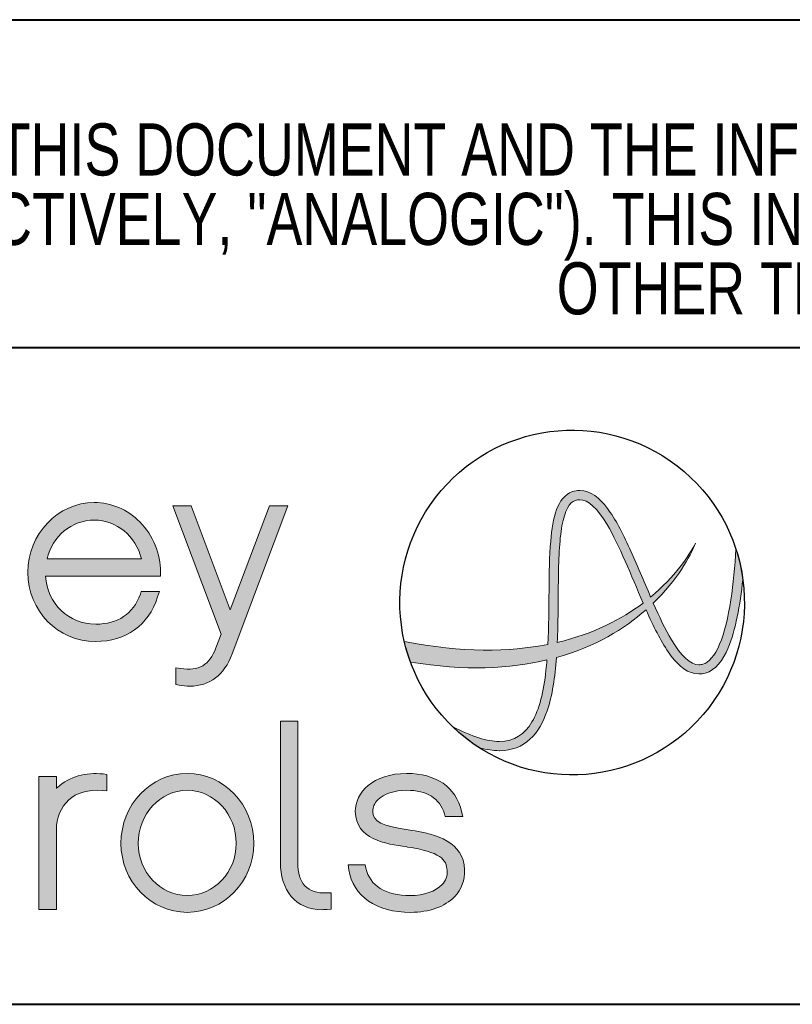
# Model space of a CAD drawing. Header units: inches. Extents: x 0.5 to 33, y 0.5 to 21.5.
# Tile 15 of 35: x 14.851 to 15.778, y 0.775 to 1.956. Entities that reach past the tile are written whole.
import ezdxf

# ---------------------------------------------------------------- set-up
doc = ezdxf.new("R2010")
doc.units = ezdxf.units.IN
doc.header["$MEASUREMENT"] = 0
doc.layers.add('2', color=179, linetype='Continuous')
doc.layers.add('LAYER_1', color=179, linetype='Continuous')
doc.styles.add('SLDTEXTSTYLE0', font='TXT', dxfattribs={"width": 0.773196})

# ---------------------------------------------------------------- blocks, each defined once
blk = doc.blocks.new('Copley LOGO BLACK NEG SHT2')
at = {"linetype": 'Continuous'}
h = blk.add_hatch(color=7, dxfattribs=at)
edge = h.paths.add_edge_path(flags=0)
edge.add_spline(control_points=[(2.5032, 1.1207), (2.6301, 1.1207), (2.7212, 1.186), (2.7596, 1.3046)], knot_values=[11, 11, 11, 11, 12, 12, 12, 12], weights=[1, 1, 1, 1], degree=3, periodic=0)
edge.add_line((2.7596, 1.3046), (2.7669, 1.3272))
edge.add_line((2.7669, 1.3272), (2.6922, 1.3272))
edge.add_line((2.6922, 1.3272), (2.6881, 1.3159))
edge.add_spline(control_points=[(2.6881, 1.3159), (2.6579, 1.2338), (2.5957, 1.1922), (2.5032, 1.1922)], knot_values=[7, 7, 7, 7, 8, 8, 8, 8], weights=[1, 1, 1, 1], degree=3, periodic=0)
edge.add_spline(control_points=[(2.5032, 1.1922), (2.3907, 1.1922), (2.3039, 1.2764), (2.2951, 1.3907)], knot_values=[6, 6, 6, 6, 7, 7, 7, 7], weights=[1, 1, 1, 1], degree=3, periodic=0)
edge.add_line((2.2951, 1.3907), (2.7712, 1.3907))
edge.add_line((2.7712, 1.3907), (2.7714, 1.4077))
edge.add_spline(control_points=[(2.7714, 1.4077), (2.7726, 1.482), (2.7408, 1.5594), (2.6863, 1.6147)], knot_values=[3, 3, 3, 3, 4, 4, 4, 4], weights=[1, 1, 1, 1], degree=3, periodic=0)
edge.add_spline(control_points=[(2.6863, 1.6147), (2.6352, 1.6666), (2.568, 1.6952), (2.4972, 1.6952)], knot_values=[2, 2, 2, 2, 3, 3, 3, 3], weights=[1, 1, 1, 1], degree=3, periodic=0)
edge.add_spline(control_points=[(2.4972, 1.6952), (2.346, 1.6952), (2.223, 1.5654), (2.223, 1.406)], knot_values=[1, 1, 1, 1, 2, 2, 2, 2], weights=[1, 1, 1, 1], degree=3, periodic=0)
edge.add_spline(control_points=[(2.223, 1.406), (2.223, 1.246), (2.3461, 1.1207), (2.5032, 1.1207)], knot_values=[0, 0, 0, 0, 1, 1, 1, 1], weights=[1, 1, 1, 1], degree=3, periodic=0)
edge = h.paths.add_edge_path(flags=0)
edge.add_spline(control_points=[(2.3021, 1.4622), (2.3251, 1.5563), (2.4043, 1.6227), (2.4972, 1.6227)], knot_values=[2, 2, 2, 2, 3, 3, 3, 3], weights=[1, 1, 1, 1], degree=3, periodic=0)
edge.add_spline(control_points=[(2.4972, 1.6227), (2.5897, 1.6227), (2.6693, 1.5563), (2.6931, 1.4622)], knot_values=[1, 1, 1, 1, 2, 2, 2, 2], weights=[1, 1, 1, 1], degree=3, periodic=0)
edge.add_line((2.6931, 1.4622), (2.3021, 1.4622))
h = blk.add_hatch(color=7, dxfattribs=at)
edge = h.paths.add_edge_path(flags=0)
edge.add_spline(control_points=[(2.8933, 0.9357), (2.9749, 0.9357), (3.0354, 0.9817), (3.0683, 1.0689)], knot_values=[12, 12, 12, 12, 13, 13, 13, 13], weights=[1, 1, 1, 1], degree=3, periodic=0)
edge.add_line((3.0683, 1.0689), (3.2991, 1.6822))
edge.add_line((3.2991, 1.6822), (3.2233, 1.6822))
edge.add_line((3.2233, 1.6822), (3.0603, 1.2518))
edge.add_line((3.0603, 1.2518), (2.8991, 1.6822))
edge.add_line((2.8991, 1.6822), (2.8223, 1.6822))
edge.add_line((2.8223, 1.6822), (3.0228, 1.1509))
edge.add_line((3.0228, 1.1509), (3.0011, 1.094))
edge.add_spline(control_points=[(3.0011, 1.094), (2.9743, 1.0224), (2.9311, 0.9974), (2.8547, 1.009)], knot_values=[4, 4, 4, 4, 5, 5, 5, 5], weights=[1, 1, 1, 1], degree=3, periodic=0)
edge.add_line((2.8547, 1.009), (2.8349, 1.0119))
edge.add_line((2.8349, 1.0119), (2.8349, 0.9426))
edge.add_line((2.8349, 0.9426), (2.849, 0.94))
edge.add_spline(control_points=[(2.849, 0.94), (2.8642, 0.9371), (2.8791, 0.9357), (2.8933, 0.9357)], knot_values=[0, 0, 0, 0, 1, 1, 1, 1], weights=[1, 1, 1, 1], degree=3, periodic=0)
h = blk.add_hatch(color=7, dxfattribs=at)
edge = h.paths.add_edge_path(flags=0)
edge.add_spline(control_points=[(3.4404, 0.0111), (3.4473, 0.0111), (3.4545, 0.0114), (3.4618, 0.0121)], knot_values=[9, 9, 9, 9, 10, 10, 10, 10], weights=[1, 1, 1, 1], degree=3, periodic=0)
edge.add_line((3.4618, 0.0121), (3.4774, 0.0135))
edge.add_line((3.4774, 0.0135), (3.4774, 0.0812))
edge.add_line((3.4774, 0.0812), (3.4595, 0.0804))
edge.add_spline(control_points=[(3.4595, 0.0804), (3.38, 0.0769), (3.3394, 0.1198), (3.3394, 0.2072)], knot_values=[5, 5, 5, 5, 6, 6, 6, 6], weights=[1, 1, 1, 1], degree=3, periodic=0)
edge.add_line((3.3394, 0.2072), (3.3394, 0.7905))
edge.add_line((3.3394, 0.7905), (3.268, 0.7905))
edge.add_line((3.268, 0.7905), (3.268, 0.2072))
edge.add_spline(control_points=[(3.268, 0.2072), (3.268, 0.1494), (3.2834, 0.1006), (3.3126, 0.0661)], knot_values=[1, 1, 1, 1, 2, 2, 2, 2], weights=[1, 1, 1, 1], degree=3, periodic=0)
edge.add_spline(control_points=[(3.3126, 0.0661), (3.3431, 0.0301), (3.3873, 0.0111), (3.4404, 0.0111)], knot_values=[0, 0, 0, 0, 1, 1, 1, 1], weights=[1, 1, 1, 1], degree=3, periodic=0)
edge.add_line((3.4404, 0.0111), (3.4404, 0.0111))
h = blk.add_hatch(color=7, dxfattribs=at)
edge = h.paths.add_edge_path(flags=0)
edge.add_spline(control_points=[(2.3405, 0.3403), (2.3405, 0.3901), (2.3591, 0.4354), (2.3922, 0.4649)], knot_values=[10, 10, 10, 10, 11, 11, 11, 11], weights=[1, 1, 1, 1], degree=3, periodic=0)
edge.add_spline(control_points=[(2.3922, 0.4649), (2.4232, 0.4949), (2.4733, 0.5092), (2.5307, 0.5041)], knot_values=[9, 9, 9, 9, 10, 10, 10, 10], weights=[1, 1, 1, 1], degree=3, periodic=0)
edge.add_line((2.5307, 0.5041), (2.5495, 0.5024))
edge.add_line((2.5495, 0.5024), (2.5495, 0.5706))
edge.add_line((2.5495, 0.5706), (2.5342, 0.5724))
edge.add_spline(control_points=[(2.5342, 0.5724), (2.4616, 0.5807), (2.3955, 0.5613), (2.3455, 0.5169)], knot_values=[5, 5, 5, 5, 6, 6, 6, 6], weights=[1, 1, 1, 1], degree=3, periodic=0)
edge.add_spline(control_points=[(2.3455, 0.5169), (2.3438, 0.5153), (2.3421, 0.5136), (2.3405, 0.512)], knot_values=[4, 4, 4, 4, 5, 5, 5, 5], weights=[1, 1, 1, 1], degree=3, periodic=0)
edge.add_line((2.3405, 0.512), (2.3405, 0.5615))
edge.add_line((2.3405, 0.5615), (2.268, 0.5615))
edge.add_line((2.268, 0.5615), (2.268, 0.012))
edge.add_line((2.268, 0.012), (2.3405, 0.012))
edge.add_line((2.3405, 0.012), (2.3405, 0.3403))
h = blk.add_hatch(color=7, dxfattribs=at)
edge = h.paths.add_edge_path(flags=0)
edge.add_spline(control_points=[(2.8822, 0.5745), (2.731, 0.5745), (2.608, 0.4447), (2.608, 0.2852), (2.608, 0.128), (2.731, 0), (2.8822, 0)], knot_values=[0, 0, 0, 0, 1, 1, 1, 2, 2, 2, 2], weights=[1, 1, 1, 1, 1, 1, 1], degree=3, periodic=0)
edge.add_spline(control_points=[(2.8822, 0), (3.034, 0), (3.1575, 0.128), (3.1575, 0.2852), (3.1575, 0.4447), (3.034, 0.5745), (2.8822, 0.5745)], knot_values=[2, 2, 2, 2, 3, 3, 3, 4, 4, 4, 4], weights=[1, 1, 1, 1, 1, 1, 1], degree=3, periodic=0)
edge = h.paths.add_edge_path(flags=0)
edge.add_spline(control_points=[(2.8822, 0.0694), (2.7704, 0.0694), (2.6795, 0.1663), (2.6795, 0.2852), (2.6795, 0.4064), (2.7704, 0.505), (2.8822, 0.505)], knot_values=[0, 0, 0, 0, 1, 1, 1, 2, 2, 2, 2], weights=[1, 1, 1, 1, 1, 1, 1], degree=3, periodic=0)
edge.add_spline(control_points=[(2.8822, 0.505), (2.9941, 0.505), (3.085, 0.4064), (3.085, 0.2852), (3.085, 0.1663), (2.9941, 0.0694), (2.8822, 0.0694)], knot_values=[2, 2, 2, 2, 3, 3, 3, 4, 4, 4, 4], weights=[1, 1, 1, 1, 1, 1, 1], degree=3, periodic=0)
h = blk.add_hatch(color=179, dxfattribs=at)
edge = h.paths.add_edge_path(flags=0)
edge.add_spline(control_points=[(3.9897, 0.0653), (3.9486, 0.0232), (3.8838, 0), (3.8072, 0)], knot_values=[21, 21, 21, 21, 22, 22, 22, 22], weights=[1, 1, 1, 1], degree=3, periodic=0)
edge.add_spline(control_points=[(3.8072, 0), (3.6648, 0), (3.5691, 0.066), (3.5512, 0.1765)], knot_values=[0, 0, 0, 0, 1, 1, 1, 1], weights=[1, 1, 1, 1], degree=3, periodic=0)
edge.add_line((3.5512, 0.1765), (3.5479, 0.1965))
edge.add_line((3.5479, 0.1965), (3.6191, 0.1965))
edge.add_line((3.6191, 0.1965), (3.622, 0.1829))
edge.add_spline(control_points=[(3.622, 0.1829), (3.6379, 0.1097), (3.7033, 0.0694), (3.8062, 0.0694)], knot_values=[4, 4, 4, 4, 5, 5, 5, 5], weights=[1, 1, 1, 1], degree=3, periodic=0)
edge.add_spline(control_points=[(3.8062, 0.0694), (3.8609, 0.0694), (3.9101, 0.0866), (3.9378, 0.1152)], knot_values=[5, 5, 5, 5, 6, 6, 6, 6], weights=[1, 1, 1, 1], degree=3, periodic=0)
edge.add_spline(control_points=[(3.9378, 0.1152), (3.9524, 0.1306), (3.9597, 0.1512), (3.9581, 0.173)], knot_values=[6, 6, 6, 6, 7, 7, 7, 7], weights=[1, 1, 1, 1], degree=3, periodic=0)
edge.add_spline(control_points=[(3.9581, 0.173), (3.9566, 0.2177), (3.9282, 0.251), (3.7938, 0.2702)], knot_values=[7, 7, 7, 7, 8, 8, 8, 8], weights=[1, 1, 1, 1], degree=3, periodic=0)
edge.add_line((3.7938, 0.2702), (3.791, 0.2706))
edge.add_spline(control_points=[(3.791, 0.2706), (3.702, 0.2836), (3.5802, 0.3014), (3.578, 0.4169)], knot_values=[9, 9, 9, 9, 10, 10, 10, 10], weights=[1, 1, 1, 1], degree=3, periodic=0)
edge.add_spline(control_points=[(3.578, 0.4169), (3.578, 0.4954), (3.6509, 0.5745), (3.7902, 0.5745)], knot_values=[10, 10, 10, 10, 11, 11, 11, 11], weights=[1, 1, 1, 1], degree=3, periodic=0)
edge.add_spline(control_points=[(3.7902, 0.5745), (3.9131, 0.5745), (3.994, 0.5186), (4.018, 0.4172)], knot_values=[11, 11, 11, 11, 12, 12, 12, 12], weights=[1, 1, 1, 1], degree=3, periodic=0)
edge.add_line((4.018, 0.4172), (4.023, 0.396))
edge.add_line((4.023, 0.396), (3.9505, 0.396))
edge.add_line((3.9505, 0.396), (3.9467, 0.4082))
edge.add_spline(control_points=[(3.9467, 0.4082), (3.9275, 0.4716), (3.8737, 0.505), (3.7912, 0.505)], knot_values=[15, 15, 15, 15, 16, 16, 16, 16], weights=[1, 1, 1, 1], degree=3, periodic=0)
edge.add_spline(control_points=[(3.7912, 0.505), (3.7397, 0.505), (3.6957, 0.4904), (3.6706, 0.4649)], knot_values=[16, 16, 16, 16, 17, 17, 17, 17], weights=[1, 1, 1, 1], degree=3, periodic=0)
edge.add_spline(control_points=[(3.6706, 0.4649), (3.6569, 0.451), (3.6501, 0.435), (3.6504, 0.4175)], knot_values=[17, 17, 17, 17, 18, 18, 18, 18], weights=[1, 1, 1, 1], degree=3, periodic=0)
edge.add_spline(control_points=[(3.6504, 0.4175), (3.6511, 0.3748), (3.6872, 0.3568), (3.8046, 0.3403)], knot_values=[18, 18, 18, 18, 19, 19, 19, 19], weights=[1, 1, 1, 1], degree=3, periodic=0)
edge.add_spline(control_points=[(3.8046, 0.3403), (3.9187, 0.3232), (4.0249, 0.2916), (4.0304, 0.1761)], knot_values=[19, 19, 19, 19, 20, 20, 20, 20], weights=[1, 1, 1, 1], degree=3, periodic=0)
edge.add_spline(control_points=[(4.0304, 0.1761), (4.0316, 0.1337), (4.0167, 0.0935), (3.9897, 0.0653)], knot_values=[20, 20, 20, 20, 21, 21, 21, 21], weights=[1, 1, 1, 1], degree=3, periodic=0)
at = {"layer": 'LAYER_1'}
h = blk.add_hatch(color=179, dxfattribs=at)
edge = h.paths.add_edge_path(flags=0)
edge.add_spline(control_points=[(4.4768, 1.7402), (4.4124, 1.7157), (4.3964, 1.6353), (4.3867, 1.5348)], knot_values=[10, 10, 10, 10, 11, 11, 11, 11], weights=[1, 1, 1, 1], degree=3, periodic=0)
edge.add_spline(control_points=[(4.3867, 1.5348), (4.3763, 1.4134), (4.3823, 1.2546), (4.3754, 1.1084)], knot_values=[11, 11, 11, 11, 12, 12, 12, 12], weights=[1, 1, 1, 1], degree=3, periodic=0)
edge.add_spline(control_points=[(4.3754, 1.1084), (4.2156, 1.0766), (4.0195, 1.0736), (3.781, 1.121)], knot_values=[1, 1, 1, 1, 2, 2, 2, 2], weights=[1, 1, 1, 1], degree=3, periodic=0)
edge.add_spline(control_points=[(3.781, 1.121), (3.7878, 1.0917), (3.7961, 1.063), (3.8064, 1.0352)], knot_values=[2, 2, 2, 2, 3, 3, 3, 3], weights=[1, 1, 1, 1], degree=3, periodic=0)
edge.add_spline(control_points=[(3.8064, 1.0352), (4.0318, 0.9982), (4.2184, 1.0076), (4.3713, 1.044)], knot_values=[3, 3, 3, 3, 4, 4, 4, 4], weights=[1, 1, 1, 1], degree=3, periodic=0)
edge.add_spline(control_points=[(4.3713, 1.044), (4.3701, 1.0291), (4.3688, 1.0145), (4.3672, 1.0002)], knot_values=[3, 3, 3, 3, 4, 4, 4, 4], weights=[1, 1, 1, 1], degree=3, periodic=0)
edge.add_spline(control_points=[(4.3672, 1.0002), (4.3577, 0.9146), (4.34, 0.8392), (4.3093, 0.7876)], knot_values=[4, 4, 4, 4, 5, 5, 5, 5], weights=[1, 1, 1, 1], degree=3, periodic=0)
edge.add_spline(control_points=[(4.3093, 0.7876), (4.2781, 0.736), (4.238, 0.7076), (4.1737, 0.7071)], knot_values=[5, 5, 5, 5, 6, 6, 6, 6], weights=[1, 1, 1, 1], degree=3, periodic=0)
edge.add_spline(control_points=[(4.1737, 0.7071), (4.125, 0.707), (4.0613, 0.7253), (3.9807, 0.7686)], knot_values=[6, 6, 6, 6, 7, 7, 7, 7], weights=[1, 1, 1, 1], degree=3, periodic=0)
edge.add_spline(control_points=[(3.9807, 0.7686), (4.0148, 0.7358), (4.0521, 0.7063), (4.0921, 0.6807)], knot_values=[7, 7, 7, 7, 8, 8, 8, 8], weights=[1, 1, 1, 1], degree=3, periodic=0)
edge.add_spline(control_points=[(4.0921, 0.6807), (4.1215, 0.6727), (4.1487, 0.6688), (4.1737, 0.6687)], knot_values=[8, 8, 8, 8, 9, 9, 9, 9], weights=[1, 1, 1, 1], degree=3, periodic=0)
edge.add_spline(control_points=[(4.1737, 0.6687), (4.1742, 0.6687), (4.1747, 0.6687), (4.1752, 0.6687)], knot_values=[9, 9, 9, 9, 10, 10, 10, 10], weights=[1, 1, 1, 1], degree=3, periodic=0)
edge.add_spline(control_points=[(4.1752, 0.6687), (4.2784, 0.6687), (4.3407, 0.7393), (4.3722, 0.8341)], knot_values=[0, 0, 0, 0, 1, 1, 1, 1], weights=[1, 1, 1, 1], degree=3, periodic=0)
edge.add_spline(control_points=[(4.3722, 0.8341), (4.3937, 0.8974), (4.4048, 0.9735), (4.4106, 1.0541)], knot_values=[1, 1, 1, 1, 2, 2, 2, 2], weights=[1, 1, 1, 1], degree=3, periodic=0)
edge.add_spline(control_points=[(4.4106, 1.0541), (4.5709, 1.0986), (4.6922, 1.1729), (4.7816, 1.2516)], knot_values=[1, 1, 1, 1, 2, 2, 2, 2], weights=[1, 1, 1, 1], degree=3, periodic=0)
edge.add_spline(control_points=[(4.7816, 1.2516), (4.7856, 1.2427), (4.7895, 1.2339), (4.7934, 1.2253)], knot_values=[6, 6, 6, 6, 7, 7, 7, 7], weights=[1, 1, 1, 1], degree=3, periodic=0)
edge.add_spline(control_points=[(4.7934, 1.2253), (4.8228, 1.1614), (4.8529, 1.1034), (4.8857, 1.0601)], knot_values=[7, 7, 7, 7, 8, 8, 8, 8], weights=[1, 1, 1, 1], degree=3, periodic=0)
edge.add_spline(control_points=[(4.8857, 1.0601), (4.9184, 1.0173), (4.9552, 0.9864), (5.0006, 0.986)], knot_values=[8, 8, 8, 8, 9, 9, 9, 9], weights=[1, 1, 1, 1], degree=3, periodic=0)
edge.add_spline(control_points=[(5.0006, 0.986), (5.0092, 0.986), (5.0178, 0.9872), (5.0264, 0.9895)], knot_values=[9, 9, 9, 9, 10, 10, 10, 10], weights=[1, 1, 1, 1], degree=3, periodic=0)
edge.add_spline(control_points=[(5.0264, 0.9895), (5.0702, 1.0022), (5.0992, 1.0422), (5.1214, 1.0941)], knot_values=[10, 10, 10, 10, 11, 11, 11, 11], weights=[1, 1, 1, 1], degree=3, periodic=0)
edge.add_spline(control_points=[(5.1214, 1.0941), (5.1522, 1.1671), (5.1707, 1.2695), (5.1819, 1.3775)], knot_values=[11, 11, 11, 11, 12, 12, 12, 12], weights=[1, 1, 1, 1], degree=3, periodic=0)
edge.add_spline(control_points=[(5.1819, 1.3775), (5.1761, 1.4207), (5.1665, 1.4627), (5.1533, 1.503)], knot_values=[12, 12, 12, 12, 13, 13, 13, 13], weights=[1, 1, 1, 1], degree=3, periodic=0)
edge.add_spline(control_points=[(5.1533, 1.503), (5.1492, 1.4315), (5.1427, 1.3587), (5.1325, 1.2921)], knot_values=[13, 13, 13, 13, 14, 14, 14, 14], weights=[1, 1, 1, 1], degree=3, periodic=0)
edge.add_spline(control_points=[(5.1325, 1.2921), (5.1215, 1.2207), (5.1063, 1.1564), (5.0861, 1.1091)], knot_values=[0, 0, 0, 0, 1, 1, 1, 1], weights=[1, 1, 1, 1], degree=3, periodic=0)
edge.add_spline(control_points=[(5.0861, 1.1091), (5.0659, 1.0612), (5.041, 1.033), (5.0163, 1.0265)], knot_values=[1, 1, 1, 1, 2, 2, 2, 2], weights=[1, 1, 1, 1], degree=3, periodic=0)
edge.add_spline(control_points=[(5.0163, 1.0265), (5.0108, 1.0251), (5.0056, 1.0244), (5.0006, 1.0244)], knot_values=[2, 2, 2, 2, 3, 3, 3, 3], weights=[1, 1, 1, 1], degree=3, periodic=0)
edge.add_spline(control_points=[(5.0006, 1.0244), (4.967, 1.023), (4.9259, 1.061), (4.8866, 1.1277)], knot_values=[3, 3, 3, 3, 4, 4, 4, 4], weights=[1, 1, 1, 1], degree=3, periodic=0)
edge.add_spline(control_points=[(4.8866, 1.1277), (4.8611, 1.1703), (4.8362, 1.2228), (4.8114, 1.279)], knot_values=[4, 4, 4, 4, 5, 5, 5, 5], weights=[1, 1, 1, 1], degree=3, periodic=0)
edge.add_spline(control_points=[(4.8114, 1.279), (4.9107, 1.3749), (4.9649, 1.4728), (4.9868, 1.5278)], knot_values=[2, 2, 2, 2, 3, 3, 3, 3], weights=[1, 1, 1, 1], degree=3, periodic=0)
edge.add_spline(control_points=[(4.9868, 1.5278), (4.96, 1.4756), (4.9015, 1.3879), (4.8005, 1.3042)], knot_values=[0, 0, 0, 0, 1, 1, 1, 1], weights=[1, 1, 1, 1], degree=3, periodic=0)
edge.add_spline(control_points=[(4.8005, 1.3042), (4.7715, 1.371), (4.7427, 1.4416), (4.7133, 1.506)], knot_values=[6, 6, 6, 6, 7, 7, 7, 7], weights=[1, 1, 1, 1], degree=3, periodic=0)
edge.add_spline(control_points=[(4.7133, 1.506), (4.684, 1.5699), (4.6541, 1.6279), (4.6214, 1.6712)], knot_values=[7, 7, 7, 7, 8, 8, 8, 8], weights=[1, 1, 1, 1], degree=3, periodic=0)
edge.add_spline(control_points=[(4.6214, 1.6712), (4.589, 1.714), (4.5525, 1.7449), (4.5073, 1.7453)], knot_values=[8, 8, 8, 8, 9, 9, 9, 9], weights=[1, 1, 1, 1], degree=3, periodic=0)
edge.add_spline(control_points=[(4.5073, 1.7453), (4.4971, 1.7453), (4.4868, 1.7436), (4.4768, 1.7402)], knot_values=[9, 9, 9, 9, 10, 10, 10, 10], weights=[1, 1, 1, 1], degree=3, periodic=0)
edge = h.paths.add_edge_path(flags=0)
edge.add_spline(control_points=[(4.4889, 1.7038), (4.4954, 1.706), (4.5014, 1.7069), (4.5073, 1.7069)], knot_values=[2, 2, 2, 2, 3, 3, 3, 3], weights=[1, 1, 1, 1], degree=3, periodic=0)
edge.add_spline(control_points=[(4.5073, 1.7069), (4.5404, 1.7083), (4.5811, 1.6704), (4.6203, 1.6037)], knot_values=[3, 3, 3, 3, 4, 4, 4, 4], weights=[1, 1, 1, 1], degree=3, periodic=0)
edge.add_spline(control_points=[(4.6203, 1.6037), (4.6711, 1.5186), (4.7195, 1.394), (4.7693, 1.2795)], knot_values=[4, 4, 4, 4, 5, 5, 5, 5], weights=[1, 1, 1, 1], degree=3, periodic=0)
edge.add_spline(control_points=[(4.7693, 1.2795), (4.6813, 1.2132), (4.5647, 1.1522), (4.4142, 1.1167)], knot_values=[3, 3, 3, 3, 4, 4, 4, 4], weights=[1, 1, 1, 1], degree=3, periodic=0)
edge.add_spline(control_points=[(4.4142, 1.1167), (4.4178, 1.2001), (4.4174, 1.286), (4.4185, 1.3662)], knot_values=[13, 13, 13, 13, 14, 14, 14, 14], weights=[1, 1, 1, 1], degree=3, periodic=0)
edge.add_spline(control_points=[(4.4185, 1.3662), (4.4196, 1.4558), (4.4223, 1.5381), (4.4335, 1.5992)], knot_values=[0, 0, 0, 0, 1, 1, 1, 1], weights=[1, 1, 1, 1], degree=3, periodic=0)
edge.add_spline(control_points=[(4.4335, 1.5992), (4.4444, 1.6612), (4.4648, 1.697), (4.4889, 1.7038)], knot_values=[1, 1, 1, 1, 2, 2, 2, 2], weights=[1, 1, 1, 1], degree=3, periodic=0)
at = {"color": 7, "linetype": 'Continuous', "lineweight": 0}
for p, q in [((3.0228, 1.1509), (2.8223, 1.6822)), ((2.8223, 1.6822), (2.8991, 1.6822)), ((2.8991, 1.6822), (3.0603, 1.2518)), ((3.0603, 1.2518), (3.2233, 1.6822)), ((3.2991, 1.6822), (3.0683, 1.0689)), ((3.2233, 1.6822), (3.2991, 1.6822)), ((2.3021, 1.4622), (2.6931, 1.4622)), ((2.7712, 1.3907), (2.2951, 1.3907)), ((2.7714, 1.4077), (2.7712, 1.3907)), ((2.6881, 1.3159), (2.6922, 1.3272)), ((2.6922, 1.3272), (2.7669, 1.3272)), ((2.7669, 1.3272), (2.7596, 1.3046)), ((3.0011, 1.094), (3.0228, 1.1509)), ((2.8349, 0.9426), (2.8349, 1.0119)), ((2.8349, 1.0119), (2.8547, 1.009)), ((2.849, 0.94), (2.8349, 0.9426)), ((3.268, 0.2072), (3.268, 0.7905)), ((3.268, 0.7905), (3.3394, 0.7905)), ((3.3394, 0.7905), (3.3394, 0.2072)), ((2.5342, 0.5724), (2.5495, 0.5706)), ((2.5495, 0.5706), (2.5495, 0.5024)), ((2.268, 0.012), (2.268, 0.5615)), ((2.268, 0.5615), (2.3405, 0.5615)), ((2.3405, 0.5615), (2.3405, 0.512)), ((2.5495, 0.5024), (2.5307, 0.5041)), ((2.3405, 0.3403), (2.3405, 0.012)), ((2.3405, 0.012), (2.268, 0.012))]:
    blk.add_line(p, q, dxfattribs=at)
at = {"color": 179, "linetype": 'Continuous', "lineweight": 0}
for p, q in [((3.9505, 0.396), (3.9467, 0.4082)), ((4.018, 0.4172), (4.023, 0.396)), ((4.023, 0.396), (3.9505, 0.396)), ((3.7938, 0.2702), (3.791, 0.2706)), ((3.5512, 0.1765), (3.5479, 0.1965)), ((3.5479, 0.1965), (3.6191, 0.1965)), ((3.6191, 0.1965), (3.622, 0.1829)), ((3.4595, 0.0804), (3.4774, 0.0812)), ((3.4774, 0.0812), (3.4774, 0.0135)), ((3.4404, 0.0111), (3.4404, 0.0111)), ((3.4774, 0.0135), (3.4618, 0.0121))]:
    blk.add_line(p, q, dxfattribs=at)
at = {"color": 7, "linetype": 'Continuous', "lineweight": 30}
for points in [[(3.9105, 1.7163), (4.1506, 2.0284), (4.5984, 2.0867), (4.9105, 1.8466)], [(4.9105, 1.8466), (5.2225, 1.6064), (5.2808, 1.1587), (5.0407, 0.8466)], [(4.0407, 0.7163), (3.7286, 0.9565), (3.6703, 1.4042), (3.9105, 1.7163)], [(5.0407, 0.8466), (4.8005, 0.5345), (4.3528, 0.4762), (4.0407, 0.7163)]]:
    blk.add_open_spline(points, degree=3, dxfattribs=at)
at = {"color": 7, "linetype": 'Continuous', "lineweight": 0}
for points in [[(4.4768, 1.7402), (4.4124, 1.7157), (4.3964, 1.6353), (4.3867, 1.5348)], [(4.5073, 1.7453), (4.4971, 1.7453), (4.4868, 1.7436), (4.4768, 1.7402)], [(4.6214, 1.6712), (4.589, 1.714), (4.5525, 1.7449), (4.5073, 1.7453)], [(2.223, 1.406), (2.223, 1.5654), (2.346, 1.6952), (2.4972, 1.6952)], [(2.4972, 1.6952), (2.568, 1.6952), (2.6352, 1.6666), (2.6863, 1.6147)], [(4.4335, 1.5992), (4.4444, 1.6612), (4.4648, 1.697), (4.4889, 1.7038)], [(4.4889, 1.7038), (4.4954, 1.706), (4.5014, 1.7069), (4.5073, 1.7069)], [(4.5073, 1.7069), (4.5404, 1.7083), (4.5811, 1.6704), (4.6203, 1.6037)], [(4.7133, 1.506), (4.684, 1.5699), (4.6541, 1.6279), (4.6214, 1.6712)], [(2.4972, 1.6227), (2.4043, 1.6227), (2.3251, 1.5563), (2.3021, 1.4622)], [(2.6931, 1.4622), (2.6693, 1.5563), (2.5897, 1.6227), (2.4972, 1.6227)], [(2.6863, 1.6147), (2.7408, 1.5594), (2.7726, 1.482), (2.7714, 1.4077)], [(4.4185, 1.3662), (4.4196, 1.4558), (4.4223, 1.5381), (4.4335, 1.5992)], [(4.6203, 1.6037), (4.6711, 1.5186), (4.7195, 1.394), (4.7693, 1.2795)], [(4.3867, 1.5348), (4.3763, 1.4134), (4.3823, 1.2546), (4.3754, 1.1084)], [(4.9868, 1.5278), (4.96, 1.4756), (4.9015, 1.3879), (4.8005, 1.3042)], [(4.8114, 1.279), (4.9107, 1.3749), (4.9649, 1.4728), (4.9868, 1.5278)], [(4.8005, 1.3042), (4.7715, 1.371), (4.7427, 1.4416), (4.7133, 1.506)], [(5.1533, 1.503), (5.1492, 1.4315), (5.1427, 1.3587), (5.1325, 1.2921)], [(5.1819, 1.3775), (5.1761, 1.4207), (5.1665, 1.4627), (5.1533, 1.503)], [(2.5032, 1.1207), (2.3461, 1.1207), (2.223, 1.246), (2.223, 1.406)], [(2.2951, 1.3907), (2.3039, 1.2764), (2.3907, 1.1922), (2.5032, 1.1922)], [(4.4142, 1.1167), (4.4178, 1.2001), (4.4174, 1.286), (4.4185, 1.3662)], [(5.1214, 1.0941), (5.1522, 1.1671), (5.1707, 1.2695), (5.1819, 1.3775)], [(2.5032, 1.1922), (2.5957, 1.1922), (2.6579, 1.2338), (2.6881, 1.3159)], [(2.7596, 1.3046), (2.7212, 1.186), (2.6301, 1.1207), (2.5032, 1.1207)], [(4.7693, 1.2795), (4.6813, 1.2132), (4.5647, 1.1522), (4.4142, 1.1167)], [(4.8866, 1.1277), (4.8611, 1.1703), (4.8362, 1.2228), (4.8114, 1.279)], [(5.1325, 1.2921), (5.1215, 1.2207), (5.1063, 1.1564), (5.0861, 1.1091)], [(4.4106, 1.0541), (4.5709, 1.0986), (4.6922, 1.1729), (4.7816, 1.2516)], [(4.7816, 1.2516), (4.7856, 1.2427), (4.7895, 1.2339), (4.7934, 1.2253)], [(4.7934, 1.2253), (4.8228, 1.1614), (4.8529, 1.1034), (4.8857, 1.0601)], [(3.781, 1.121), (3.7878, 1.0917), (3.7961, 1.063), (3.8064, 1.0352)], [(4.3754, 1.1084), (4.2156, 1.0766), (4.0195, 1.0736), (3.781, 1.121)], [(5.0006, 1.0244), (4.967, 1.023), (4.9259, 1.061), (4.8866, 1.1277)], [(5.0861, 1.1091), (5.0659, 1.0612), (5.041, 1.033), (5.0163, 1.0265)], [(2.8547, 1.009), (2.9311, 0.9974), (2.9743, 1.0224), (3.0011, 1.094)], [(3.0683, 1.0689), (3.0354, 0.9817), (2.9749, 0.9357), (2.8933, 0.9357)], [(4.8857, 1.0601), (4.9184, 1.0173), (4.9552, 0.9864), (5.0006, 0.986)], [(5.0264, 0.9895), (5.0702, 1.0022), (5.0992, 1.0422), (5.1214, 1.0941)], [(3.8064, 1.0352), (4.0318, 0.9982), (4.2184, 1.0076), (4.3713, 1.044)], [(4.3713, 1.044), (4.3701, 1.0291), (4.3688, 1.0145), (4.3672, 1.0002)], [(4.3722, 0.8341), (4.3937, 0.8974), (4.4048, 0.9735), (4.4106, 1.0541)], [(5.0163, 1.0265), (5.0108, 1.0251), (5.0056, 1.0244), (5.0006, 1.0244)], [(4.3672, 1.0002), (4.3577, 0.9146), (4.34, 0.8392), (4.3093, 0.7876)], [(5.0006, 0.986), (5.0092, 0.986), (5.0178, 0.9872), (5.0264, 0.9895)], [(2.8933, 0.9357), (2.8791, 0.9357), (2.8642, 0.9371), (2.849, 0.94)], [(4.1752, 0.6687), (4.2784, 0.6687), (4.3407, 0.7393), (4.3722, 0.8341)], [(4.3093, 0.7876), (4.2781, 0.736), (4.238, 0.7076), (4.1737, 0.7071)], [(3.9807, 0.7686), (4.0148, 0.7358), (4.0521, 0.7063), (4.0921, 0.6807)], [(4.1737, 0.7071), (4.125, 0.707), (4.0613, 0.7253), (3.9807, 0.7686)], [(4.0921, 0.6807), (4.1215, 0.6727), (4.1487, 0.6688), (4.1737, 0.6687)], [(4.1737, 0.6687), (4.1742, 0.6687), (4.1747, 0.6687), (4.1752, 0.6687)], [(2.3455, 0.5169), (2.3955, 0.5613), (2.4616, 0.5807), (2.5342, 0.5724)], [(3.578, 0.4169), (3.578, 0.4954), (3.6509, 0.5745), (3.7902, 0.5745)], [(3.7902, 0.5745), (3.9131, 0.5745), (3.994, 0.5186), (4.018, 0.4172)], [(2.3405, 0.512), (2.3421, 0.5136), (2.3438, 0.5153), (2.3455, 0.5169)], [(2.5307, 0.5041), (2.4733, 0.5092), (2.4232, 0.4949), (2.3922, 0.4649)], [(3.7912, 0.505), (3.7397, 0.505), (3.6957, 0.4904), (3.6706, 0.4649)], [(3.9467, 0.4082), (3.9275, 0.4716), (3.8737, 0.505), (3.7912, 0.505)], [(2.3922, 0.4649), (2.3591, 0.4354), (2.3405, 0.3901), (2.3405, 0.3403)], [(3.6706, 0.4649), (3.6569, 0.451), (3.6501, 0.435), (3.6504, 0.4175)], [(3.3126, 0.0661), (3.2834, 0.1006), (3.268, 0.1494), (3.268, 0.2072)]]:
    blk.add_open_spline(points, degree=3, dxfattribs=at)
for points, knots in [([(2.8822, 0), (2.731, 0), (2.608, 0.128), (2.608, 0.2852), (2.608, 0.4447), (2.731, 0.5745), (2.8822, 0.5745)], [0, 0, 0, 0, 1, 1, 1, 2, 2, 2, 2]), ([(2.8822, 0.5745), (3.034, 0.5745), (3.1575, 0.4447), (3.1575, 0.2852), (3.1575, 0.128), (3.034, 0), (2.8822, 0)], [2, 2, 2, 2, 3, 3, 3, 4, 4, 4, 4]), ([(2.8822, 0.505), (2.7704, 0.505), (2.6795, 0.4064), (2.6795, 0.2852), (2.6795, 0.1663), (2.7704, 0.0694), (2.8822, 0.0694)], [0, 0, 0, 0, 1, 1, 1, 2, 2, 2, 2]), ([(2.8822, 0.0694), (2.9941, 0.0694), (3.085, 0.1663), (3.085, 0.2852), (3.085, 0.4064), (2.9941, 0.505), (2.8822, 0.505)], [2, 2, 2, 2, 3, 3, 3, 4, 4, 4, 4])]:
    blk.add_open_spline(points, degree=3, knots=knots, dxfattribs=at)
at = {"color": 179, "linetype": 'Continuous', "lineweight": 0}
for points in [[(3.791, 0.2706), (3.702, 0.2836), (3.5802, 0.3014), (3.578, 0.4169)], [(3.6504, 0.4175), (3.6511, 0.3748), (3.6872, 0.3568), (3.8046, 0.3403)], [(3.8046, 0.3403), (3.9187, 0.3232), (4.0249, 0.2916), (4.0304, 0.1761)], [(3.9581, 0.173), (3.9566, 0.2177), (3.9282, 0.251), (3.7938, 0.2702)], [(3.3394, 0.2072), (3.3394, 0.1198), (3.38, 0.0769), (3.4595, 0.0804)], [(3.8072, 0), (3.6648, 0), (3.5691, 0.066), (3.5512, 0.1765)], [(3.622, 0.1829), (3.6379, 0.1097), (3.7033, 0.0694), (3.8062, 0.0694)], [(3.9378, 0.1152), (3.9524, 0.1306), (3.9597, 0.1512), (3.9581, 0.173)], [(4.0304, 0.1761), (4.0316, 0.1337), (4.0167, 0.0935), (3.9897, 0.0653)], [(3.8062, 0.0694), (3.8609, 0.0694), (3.9101, 0.0866), (3.9378, 0.1152)], [(3.4404, 0.0111), (3.3873, 0.0111), (3.3431, 0.0301), (3.3126, 0.0661)], [(3.9897, 0.0653), (3.9486, 0.0232), (3.8838, 0), (3.8072, 0)], [(3.4618, 0.0121), (3.4545, 0.0114), (3.4473, 0.0111), (3.4404, 0.0111)]]:
    blk.add_open_spline(points, degree=3, dxfattribs=at)
blk = doc.blocks.new('SW_NOTE_0')
at = {"layer": '2', "color": 0, "char_height": 0.0625, "attachment_point": 2, "style": 'SLDTEXTSTYLE0'}
for s, insert in [('THIS DOCUMENT AND THE INFORMATION CONTAINED IN IT ARE THE CONFIDENTIAL, PROPRIETARY PROPERTY OF ANALOGIC CORPORATION AND ITS AFFILIATES', (1.1365, -0.0028)), ('(COLLECTIVELY, "ANALOGIC"). THIS INFORMATION MAY NOT BE COPIED, DISCLOSED TO ANY THIRD PARTIES, OR USED TO MAKE PRODUCTS OR COMPONENTS FOR ANY PARTY', (1.1306, -0.0861)), ('OTHER THAN ANALOGIC WITHOUT THE PRIOR WRITTEN CONSENT OF AN  AUTHORIZED REPRESENTATIVE OF ANALOGIC.', (1.1648, -0.1694))]:
    blk.add_mtext(s, dxfattribs=dict(at, insert=insert))

msp = doc.modelspace()

# ---------------------------------------------------------------- linework, layer by layer
at = {"layer": '2', "lineweight": 40}
for p, q in [((13.7947, 1.9561), (21.275, 1.9561)), ((16.1569, 1.5624), (13.7947, 1.5624))]:
    msp.add_line(p, q, dxfattribs=at)
at = {"layer": '2', "color": 7, "linetype": 'Continuous', "lineweight": 40}
msp.add_line((0.775, 0.775), (21.275, 0.775), dxfattribs=at)

# ---------------------------------------------------------------- block references
at = {"color": 7, "linetype": 'Continuous', "xscale": 0.29, "yscale": 0.29, "zscale": 0.29}
msp.add_blockref('Copley LOGO BLACK NEG SHT2', (14.2162, 0.8853), dxfattribs=at)
at = {"layer": '2'}
msp.add_blockref('SW_NOTE_0', (16.2588, 1.8345), dxfattribs=at)

doc.saveas('drawing.dxf')
